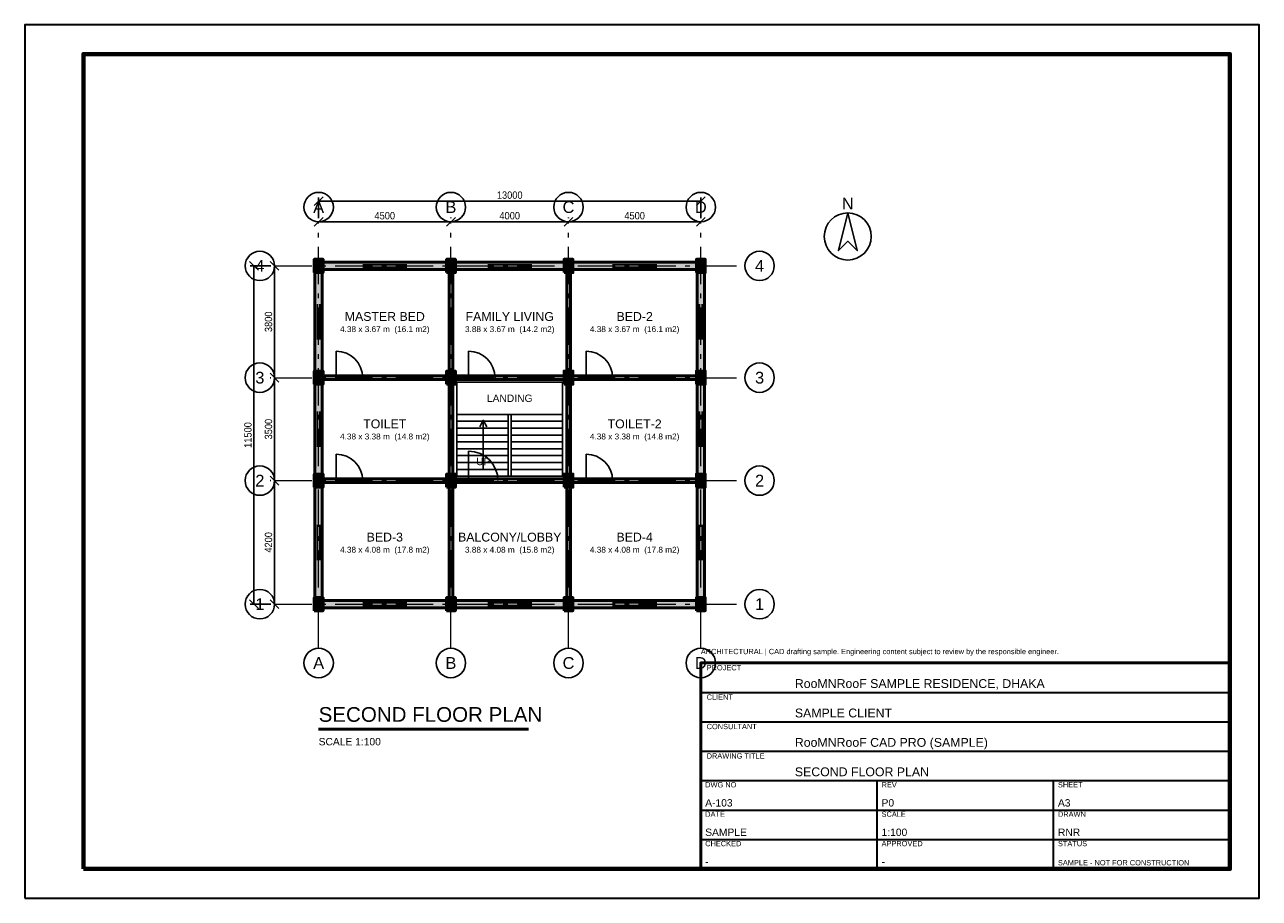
# Model space of a CAD drawing. Header units: millimetres. Extents: x -10000 to 32000, y -10000 to 19700.
import ezdxf
from ezdxf.enums import TextEntityAlignment as Align

# ---------------------------------------------------------------- set-up
doc = ezdxf.new("R2010")
doc.units = ezdxf.units.MM
doc.header["$LTSCALE"] = 100
doc.linetypes.add('RNR_GRID', pattern=[20.6375, 12.7, -3.175, 1.5875, -3.175])
for name, color, linetype, lineweight, true_color in [('A-DOOR', 40, 'Continuous', 25, 0xffb703), ('A-ROOM', 193, 'Continuous', 18, 0x9b5de5), ('A-STAIR', 241, 'Continuous', 25, 0xff8fab), ('A-TEXT', 254, 'Continuous', 18, 0xe6e6e6), ('A-WALL', 13, 'Continuous', 50, 0xe63946), ('A-WINDOW', 133, 'Continuous', 25, 0x48cae4), ('ANNO-DIMS', 30, 'Continuous', 18, 0xff9f1c), ('ANNO-GRID', 7, 'Continuous', 25, 0xf8f9fa), ('ANNO-NORTH', 254, 'Continuous', 25, 0xcaffbf), ('ANNO-TEXT', 7, 'Continuous', 18, 0xffffff), ('ANNO-TITLE', 7, 'Continuous', 35, 0xffc6ff), ('S-COL', 22, 'Continuous', 50, 0xd62828), ('S-GRID', 253, 'RNR_GRID', 18, 0xadb5bd)]:
    doc.layers.add(name, color=color, linetype=linetype, lineweight=lineweight, true_color=true_color)
doc.layers.add('A-HATCH', color=13, linetype='Continuous', lineweight=9, true_color=0xc75146, transparency=0.4)
doc.layers.add('S-HATCH', color=252, linetype='Continuous', lineweight=9, true_color=0x8c8ca0, transparency=0.4)
doc.styles.add('RNR_HEADING', font='arial.ttf')
doc.styles.add('RNR_TEXT', font='arial.ttf', dxfattribs={"width": 0.9})
doc.dimstyles.new('RNR_STRUCT', dxfattribs={"dimscale": 100, "dimtxt": 2.5, "dimasz": 1.5, "dimexe": 1.25, "dimexo": 1.5, "dimgap": 0.8, "dimtad": 1, "dimdec": 0, "dimtxsty": 'RNR_TEXT', "dimtsz": 1.5, "dimcen": 2.5, "dimazin": 3, "dimtfac": 1, "dimtmove": 0, "dimatfit": 3})

msp = doc.modelspace()

# ---------------------------------------------------------------- hatches: boundary and pattern name
at = {"layer": 'A-HATCH', "true_color": 0xc75146}
h = msp.add_hatch(dxfattribs=at)
h.set_pattern_fill('BRICK', scale=4)
h.paths.add_polyline_path([(-125, 0), (125, 0), (125, 11500), (-125, 11500)])
h = msp.add_hatch(dxfattribs=at)
h.set_pattern_fill('BRICK', scale=4)
h.paths.add_polyline_path([(0, 11375), (13000, 11375), (13000, 11625), (0, 11625)])
h = msp.add_hatch(dxfattribs=at)
h.set_pattern_fill('BRICK', scale=4)
h.paths.add_polyline_path([(4437.5, 0), (4562.5, 0), (4562.5, 11500), (4437.5, 11500)])
h = msp.add_hatch(dxfattribs=at)
h.set_pattern_fill('BRICK', scale=4)
h.paths.add_polyline_path([(8437.5, 0), (8562.5, 0), (8562.5, 11500), (8437.5, 11500)])
h = msp.add_hatch(dxfattribs=at)
h.set_pattern_fill('BRICK', scale=4)
h.paths.add_polyline_path([(12875, 0), (13125, 0), (13125, 11500), (12875, 11500)])
h = msp.add_hatch(dxfattribs=at)
h.set_pattern_fill('BRICK', scale=4)
h.paths.add_polyline_path([(0, 7637.5), (13000, 7637.5), (13000, 7762.5), (0, 7762.5)])
h = msp.add_hatch(dxfattribs=at)
h.set_pattern_fill('BRICK', scale=4)
h.paths.add_polyline_path([(0, 4137.5), (13000, 4137.5), (13000, 4262.5), (0, 4262.5)])
h = msp.add_hatch(dxfattribs=at)
h.set_pattern_fill('BRICK', scale=4)
h.paths.add_polyline_path([(0, -125), (13000, -125), (13000, 125), (0, 125)])
at = {"layer": 'S-HATCH', "true_color": 0x8c8ca0}
h = msp.add_hatch(dxfattribs=at)
h.set_pattern_fill('ANSI31', scale=5)
h.paths.add_polyline_path([(-150, 11275), (150, 11275), (150, 11725), (-150, 11725)])
h = msp.add_hatch(dxfattribs=at)
h.set_pattern_fill('ANSI31', scale=5)
h.paths.add_polyline_path([(4350, 11275), (4650, 11275), (4650, 11725), (4350, 11725)])
h = msp.add_hatch(dxfattribs=at)
h.set_pattern_fill('ANSI31', scale=5)
h.paths.add_polyline_path([(8350, 11275), (8650, 11275), (8650, 11725), (8350, 11725)])
h = msp.add_hatch(dxfattribs=at)
h.set_pattern_fill('ANSI31', scale=5)
h.paths.add_polyline_path([(12850, 11275), (13150, 11275), (13150, 11725), (12850, 11725)])
h = msp.add_hatch(dxfattribs=at)
h.set_pattern_fill('ANSI31', scale=5)
h.paths.add_polyline_path([(-150, 7475), (150, 7475), (150, 7925), (-150, 7925)])
h = msp.add_hatch(dxfattribs=at)
h.set_pattern_fill('ANSI31', scale=5)
h.paths.add_polyline_path([(4350, 7475), (4650, 7475), (4650, 7925), (4350, 7925)])
h = msp.add_hatch(dxfattribs=at)
h.set_pattern_fill('ANSI31', scale=5)
h.paths.add_polyline_path([(8350, 7475), (8650, 7475), (8650, 7925), (8350, 7925)])
h = msp.add_hatch(dxfattribs=at)
h.set_pattern_fill('ANSI31', scale=5)
h.paths.add_polyline_path([(12850, 7475), (13150, 7475), (13150, 7925), (12850, 7925)])
h = msp.add_hatch(dxfattribs=at)
h.set_pattern_fill('ANSI31', scale=5)
h.paths.add_polyline_path([(-150, 3975), (150, 3975), (150, 4425), (-150, 4425)])
h = msp.add_hatch(dxfattribs=at)
h.set_pattern_fill('ANSI31', scale=5)
h.paths.add_polyline_path([(4350, 3975), (4650, 3975), (4650, 4425), (4350, 4425)])
h = msp.add_hatch(dxfattribs=at)
h.set_pattern_fill('ANSI31', scale=5)
h.paths.add_polyline_path([(8350, 3975), (8650, 3975), (8650, 4425), (8350, 4425)])
h = msp.add_hatch(dxfattribs=at)
h.set_pattern_fill('ANSI31', scale=5)
h.paths.add_polyline_path([(12850, 3975), (13150, 3975), (13150, 4425), (12850, 4425)])
h = msp.add_hatch(dxfattribs=at)
h.set_pattern_fill('ANSI31', scale=5)
h.paths.add_polyline_path([(-150, -225), (150, -225), (150, 225), (-150, 225)])
h = msp.add_hatch(dxfattribs=at)
h.set_pattern_fill('ANSI31', scale=5)
h.paths.add_polyline_path([(4350, -225), (4650, -225), (4650, 225), (4350, 225)])
h = msp.add_hatch(dxfattribs=at)
h.set_pattern_fill('ANSI31', scale=5)
h.paths.add_polyline_path([(8350, -225), (8650, -225), (8650, 225), (8350, 225)])
h = msp.add_hatch(dxfattribs=at)
h.set_pattern_fill('ANSI31', scale=5)
h.paths.add_polyline_path([(12850, -225), (13150, -225), (13150, 225), (12850, 225)])

# ---------------------------------------------------------------- linework, layer by layer
at = {"layer": 'A-DOOR'}
for p, q in [((600, 7700), (600, 8600)), ((5100, 7700), (5100, 8600)), ((9100, 7700), (9100, 8600)), ((600, 4200), (600, 5100)), ((5100, 4200), (5100, 5200)), ((9100, 4200), (9100, 5100))]:
    msp.add_line(p, q, dxfattribs=at)
for centre, radius in [((600, 7700), 900), ((5100, 7700), 900), ((9100, 7700), 900), ((600, 4200), 900), ((5100, 4200), 1000), ((9100, 4200), 900)]:
    msp.add_arc(centre, radius, 0, 90, dxfattribs=at)
at = {"layer": 'A-STAIR'}
for p, q in [((4700, 6450), (6450, 6450)), ((4700, 6450), (8300, 6450)), ((6450, 4350), (6450, 6450)), ((6550, 6450), (8300, 6450)), ((6550, 4350), (6550, 6450)), ((4700, 6216.7), (6450, 6216.7)), ((4700, 5983.3), (6450, 5983.3)), ((6550, 6216.7), (8300, 6216.7)), ((6550, 5983.3), (8300, 5983.3)), ((4700, 5750), (6450, 5750)), ((4700, 5516.7), (6450, 5516.7)), ((6550, 5750), (8300, 5750)), ((6550, 5516.7), (8300, 5516.7)), ((4700, 5283.3), (6450, 5283.3)), ((4700, 5050), (6450, 5050)), ((6550, 5283.3), (8300, 5283.3)), ((6550, 5050), (8300, 5050)), ((4700, 4816.7), (6450, 4816.7)), ((6550, 4816.7), (8300, 4816.7)), ((4700, 4583.3), (6450, 4583.3)), ((4700, 4350), (6450, 4350)), ((6550, 4583.3), (8300, 4583.3)), ((6550, 4350), (8300, 4350))]:
    msp.add_line(p, q, dxfattribs=at)
msp.add_lwpolyline([(4700, 4350), (8300, 4350), (8300, 7550), (4700, 7550)], close=True, dxfattribs=at)
for points in [[(5480, 6030), (5600, 6250), (5720, 6030)], [(5600, 4550), (5600, 6250)]]:
    msp.add_lwpolyline(points, dxfattribs=at)
at = {"layer": 'A-WALL'}
for points in [[(-125, 0), (125, 0), (125, 11500), (-125, 11500)], [(0, 11375), (13000, 11375), (13000, 11625), (0, 11625)], [(4437.5, 0), (4562.5, 0), (4562.5, 11500), (4437.5, 11500)], [(8437.5, 0), (8562.5, 0), (8562.5, 11500), (8437.5, 11500)], [(12875, 0), (13125, 0), (13125, 11500), (12875, 11500)], [(0, 7637.5), (13000, 7637.5), (13000, 7762.5), (0, 7762.5)], [(0, 4137.5), (13000, 4137.5), (13000, 4262.5), (0, 4262.5)], [(0, -125), (13000, -125), (13000, 125), (0, 125)]]:
    msp.add_lwpolyline(points, close=True, dxfattribs=at)
at = {"layer": 'A-WINDOW'}
for p, q in [((1500, 11625), (3000, 11625)), ((1500, 11541.7), (3000, 11541.7)), ((1500, 11458.3), (3000, 11458.3)), ((1500, 11375), (3000, 11375)), ((5750, 11625), (7250, 11625)), ((5750, 11541.7), (7250, 11541.7)), ((5750, 11458.3), (7250, 11458.3)), ((5750, 11375), (7250, 11375)), ((10000, 11625), (11500, 11625)), ((10000, 11541.7), (11500, 11541.7)), ((10000, 11458.3), (11500, 11458.3)), ((10000, 11375), (11500, 11375)), ((-125, 9000), (-125, 10200)), ((-41.7, 9000), (-41.7, 10200)), ((41.7, 9000), (41.7, 10200)), ((125, 9000), (125, 10200)), ((12875, 9000), (12875, 10200)), ((12958.3, 9000), (12958.3, 10200)), ((13041.7, 9000), (13041.7, 10200)), ((13125, 9000), (13125, 10200)), ((-125, 5350), (-125, 6550)), ((-41.7, 5350), (-41.7, 6550)), ((41.7, 5350), (41.7, 6550)), ((125, 5350), (125, 6550)), ((12875, 5350), (12875, 6550)), ((12958.3, 5350), (12958.3, 6550)), ((13041.7, 5350), (13041.7, 6550)), ((13125, 5350), (13125, 6550)), ((-125, 1500), (-125, 2700)), ((-41.7, 1500), (-41.7, 2700)), ((41.7, 1500), (41.7, 2700)), ((125, 1500), (125, 2700)), ((12875, 1500), (12875, 2700)), ((12958.3, 1500), (12958.3, 2700)), ((13041.7, 1500), (13041.7, 2700)), ((13125, 1500), (13125, 2700)), ((1500, 125), (3000, 125)), ((1500, 41.7), (3000, 41.7)), ((5750, 125), (7250, 125)), ((5750, 41.7), (7250, 41.7)), ((10000, 125), (11500, 125)), ((10000, 41.7), (11500, 41.7)), ((1500, -41.7), (3000, -41.7)), ((1500, -125), (3000, -125)), ((5750, -41.7), (7250, -41.7)), ((5750, -125), (7250, -125)), ((10000, -41.7), (11500, -41.7)), ((10000, -125), (11500, -125))]:
    msp.add_line(p, q, dxfattribs=at)
at = {"layer": 'ANNO-GRID'}
for centre in [(0, 13500), (4500, 13500), (8500, 13500), (13000, 13500), (-2000, 11500), (15000, 11500), (-2000, 7700), (15000, 7700), (-2000, 4200), (15000, 4200), (-2000, 0), (15000, 0), (0, -2000), (4500, -2000), (8500, -2000), (13000, -2000)]:
    msp.add_circle(centre, 500, dxfattribs=at)
at = {"layer": 'ANNO-NORTH'}
msp.add_lwpolyline([(18000, 13300), (17680, 12020), (18000, 12340), (18320, 12020)], close=True, dxfattribs=at)
msp.add_circle((18000, 12500), 800, dxfattribs=at)
at = {"layer": 'ANNO-TEXT', "lineweight": 50}
msp.add_line((0, -4250), (7140, -4250), dxfattribs=at)
at = {"layer": 'ANNO-TITLE'}
for p, q in [((13000, -3000), (31000, -3000)), ((13000, -4000), (31000, -4000)), ((13000, -5000), (31000, -5000)), ((13000, -6000), (31000, -6000)), ((19000, -9000), (19000, -6000)), ((25000, -9000), (25000, -6000)), ((13000, -7000), (31000, -7000)), ((13000, -8000), (31000, -8000))]:
    msp.add_line(p, q, dxfattribs=at)
msp.add_lwpolyline([(-10000, -10000), (32000, -10000), (32000, 19700), (-10000, 19700)], close=True, dxfattribs=at)
at = {"layer": 'ANNO-TITLE', "lineweight": 70}
msp.add_lwpolyline([(-8000, -9000), (31000, -9000), (31000, 18700), (-8000, 18700)], close=True, dxfattribs=at)
at = {"layer": 'ANNO-TITLE', "lineweight": 50}
msp.add_lwpolyline([(13000, -9000), (31000, -9000), (31000, -2000), (13000, -2000)], close=True, dxfattribs=at)
at = {"layer": 'S-COL'}
for points in [[(-150, 11275), (150, 11275), (150, 11725), (-150, 11725)], [(4350, 11275), (4650, 11275), (4650, 11725), (4350, 11725)], [(8350, 11275), (8650, 11275), (8650, 11725), (8350, 11725)], [(12850, 11275), (13150, 11275), (13150, 11725), (12850, 11725)], [(-150, 7475), (150, 7475), (150, 7925), (-150, 7925)], [(4350, 7475), (4650, 7475), (4650, 7925), (4350, 7925)], [(8350, 7475), (8650, 7475), (8650, 7925), (8350, 7925)], [(12850, 7475), (13150, 7475), (13150, 7925), (12850, 7925)], [(-150, 3975), (150, 3975), (150, 4425), (-150, 4425)], [(4350, 3975), (4650, 3975), (4650, 4425), (4350, 4425)], [(8350, 3975), (8650, 3975), (8650, 4425), (8350, 4425)], [(12850, 3975), (13150, 3975), (13150, 4425), (12850, 4425)], [(-150, -225), (150, -225), (150, 225), (-150, 225)], [(4350, -225), (4650, -225), (4650, 225), (4350, 225)], [(8350, -225), (8650, -225), (8650, 225), (8350, 225)], [(12850, -225), (13150, -225), (13150, 225), (12850, 225)]]:
    msp.add_lwpolyline(points, close=True, dxfattribs=at)
at = {"layer": 'S-GRID'}
for p, q in [((0, -1500), (0, 13000)), ((4500, -1500), (4500, 13000)), ((8500, -1500), (8500, 13000)), ((13000, -1500), (13000, 13000)), ((-1500, 11500), (14500, 11500)), ((-1500, 7700), (14500, 7700)), ((-1500, 4200), (14500, 4200)), ((-1500, 0), (14500, 0))]:
    msp.add_line(p, q, dxfattribs=at)

# ---------------------------------------------------------------- texts
at = {"layer": 'A-ROOM'}
for s, height, style, p in [('MASTER BED', 300, 'RNR_HEADING', (2250, 9780)), ('FAMILY LIVING', 300, 'RNR_HEADING', (6500, 9780)), ('BED-2', 300, 'RNR_HEADING', (10750, 9780)), ('4.38 x 3.67 m  (16.1 m2)', 200, 'RNR_TEXT', (2250, 9350)), ('3.88 x 3.67 m  (14.2 m2)', 200, 'RNR_TEXT', (6500, 9350)), ('4.38 x 3.67 m  (16.1 m2)', 200, 'RNR_TEXT', (10750, 9350)), ('TOILET', 300, 'RNR_HEADING', (2250, 6130)), ('TOILET-2', 300, 'RNR_HEADING', (10750, 6130)), ('4.38 x 3.38 m  (14.8 m2)', 200, 'RNR_TEXT', (2250, 5700)), ('4.38 x 3.38 m  (14.8 m2)', 200, 'RNR_TEXT', (10750, 5700)), ('BED-3', 300, 'RNR_HEADING', (2250, 2280)), ('BALCONY/LOBBY', 300, 'RNR_HEADING', (6500, 2280)), ('BED-4', 300, 'RNR_HEADING', (10750, 2280)), ('4.38 x 4.08 m  (17.8 m2)', 200, 'RNR_TEXT', (2250, 1850)), ('3.88 x 4.08 m  (15.8 m2)', 200, 'RNR_TEXT', (6500, 1850)), ('4.38 x 4.08 m  (17.8 m2)', 200, 'RNR_TEXT', (10750, 1850))]:
    msp.add_text(s, height=height, dxfattribs=dict(at, style=style)).set_placement(p, align=Align.MIDDLE_CENTER)
at = {"layer": 'A-TEXT', "style": 'RNR_TEXT'}
for s, p in [('LANDING', (6500, 7000)), ('UP', (5600, 4850))]:
    msp.add_text(s, height=250, dxfattribs=at).set_placement(p, align=Align.MIDDLE_CENTER)
at = {"layer": 'ANNO-GRID', "style": 'RNR_TEXT'}
for s, p in [('A', (0, 13500)), ('B', (4500, 13500)), ('C', (8500, 13500)), ('D', (13000, 13500)), ('4', (-2000, 11500)), ('4', (15000, 11500)), ('3', (-2000, 7700)), ('3', (15000, 7700)), ('2', (-2000, 4200)), ('2', (15000, 4200)), ('1', (-2000, 0)), ('1', (15000, 0)), ('A', (0, -2000)), ('B', (4500, -2000)), ('C', (8500, -2000)), ('D', (13000, -2000))]:
    msp.add_text(s, height=400, dxfattribs=at).set_placement(p, align=Align.MIDDLE_CENTER)
at = {"layer": 'ANNO-NORTH', "style": 'RNR_TEXT'}
msp.add_text('N', height=400, dxfattribs=at).set_placement((18000, 13620), align=Align.MIDDLE_CENTER)
at = {"layer": 'ANNO-TEXT'}
for s, height, style, p in [('SECOND FLOOR PLAN', 500, 'RNR_HEADING', (0, -4000)), ('SCALE 1:100', 250, 'RNR_TEXT', (0, -4800))]:
    msp.add_text(s, height=height, dxfattribs=dict(at, style=style)).set_placement(p)
at = {"layer": 'ANNO-TITLE', "style": 'RNR_TEXT'}
for s, height, p in [('ARCHITECTURAL | CAD drafting sample. Engineering content subject to review by the responsible engineer.', 180, (13000, -1700)), ('PROJECT', 180, (13200, -2250)), ('RooMNRooF SAMPLE RESIDENCE, DHAKA', 300, (16200, -2850)), ('CLIENT', 180, (13200, -3250)), ('SAMPLE CLIENT', 300, (16200, -3850)), ('CONSULTANT', 180, (13200, -4250)), ('RooMNRooF CAD PRO (SAMPLE)', 300, (16200, -4850)), ('DRAWING TITLE', 180, (13200, -5250)), ('SECOND FLOOR PLAN', 300, (16200, -5850)), ('DWG NO', 180, (13150, -6230)), ('REV', 180, (19150, -6230)), ('SHEET', 180, (25150, -6230)), ('A-103', 250, (13150, -6880)), ('P0', 250, (19150, -6880)), ('A3', 250, (25150, -6880)), ('DATE', 180, (13150, -7230)), ('SCALE', 180, (19150, -7230)), ('DRAWN', 180, (25150, -7230)), ('SAMPLE', 250, (13150, -7880)), ('1:100', 250, (19150, -7880)), ('RNR', 250, (25150, -7880)), ('CHECKED', 180, (13150, -8230)), ('APPROVED', 180, (19150, -8230)), ('STATUS', 180, (25150, -8230)), ('-', 250, (13150, -8880)), ('-', 250, (19150, -8880)), ('SAMPLE - NOT FOR CONSTRUCTION', 180, (25150, -8880))]:
    msp.add_text(s, height=height, dxfattribs=at).set_placement(p)

# ---------------------------------------------------------------- dimensions: what is measured, and where the dimension line sits
at = {"layer": 'ANNO-DIMS'}
for base, p1, p2 in [((0, 13700), (0, 13000), (13000, 13000)), ((0, 13000), (0, 13000), (4500, 13000)), ((4500, 13000), (4500, 13000), (8500, 13000)), ((8500, 13000), (8500, 13000), (13000, 13000))]:
    msp.add_linear_dim(base=base, p1=p1, p2=p2, dimstyle='RNR_STRUCT', override={"dimscale": 100}, dxfattribs=at).render()
for base, p1, p2 in [((-2200, 0), (-1500, 0), (-1500, 11500)), ((-1500, 7700), (-1500, 7700), (-1500, 11500)), ((-1500, 4200), (-1500, 4200), (-1500, 7700)), ((-1500, 0), (-1500, 0), (-1500, 4200))]:
    msp.add_linear_dim(base=base, p1=p1, p2=p2, angle=90, dimstyle='RNR_STRUCT', override={"dimscale": 100}, dxfattribs=at).render()

doc.saveas('drawing.dxf')
